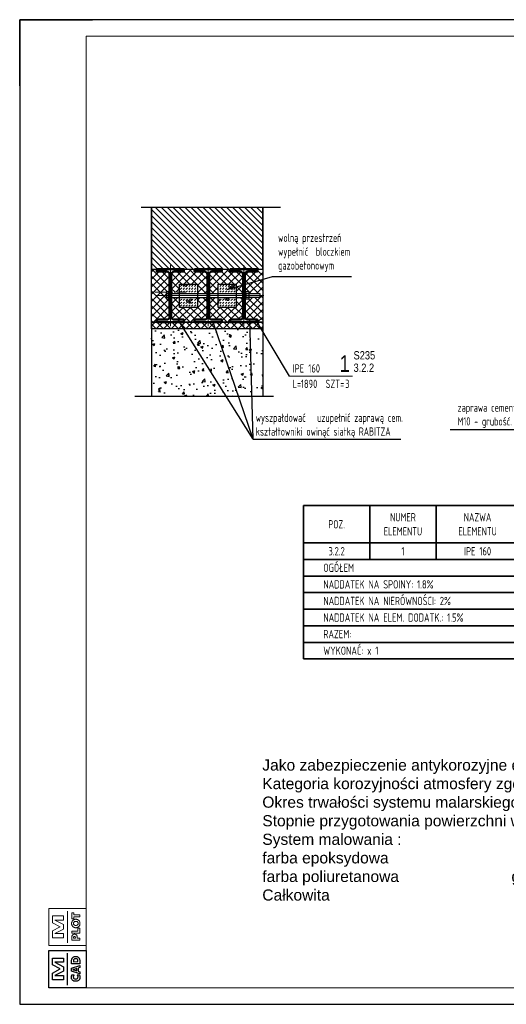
# Model space of a CAD drawing. Header units: millimetres. Extents: x 71565 to 82199, y 8038 to 14163.
# Tile 9 of 12: x 77874 to 79341, y 8038 to 11008. Entities that reach past the tile are written whole.
import ezdxf
from ezdxf.enums import TextEntityAlignment as Align

# ---------------------------------------------------------------- set-up
doc = ezdxf.new("R2010")
doc.units = ezdxf.units.MM
doc.header["$LTSCALE"] = 2.25
doc.linetypes.add('GCAD_ISO04W100', pattern=[30, 24, -3, 0, -3])
for name, color, linetype in [('e-cad_wymiary', 1, 'Continuous'), ('M_Ramki markery', 1, 'Continuous'), ('M_Ramki znaczniki', 6, 'Continuous'), ('RAMKA', 3, 'Continuous')]:
    doc.layers.add(name, color=color, linetype=linetype)
for name, color, linetype, lineweight in [('M_Elementy odnośnik', 1, 'Continuous', 9), ('M_Elementy opis', 142, 'Continuous', 25), ('M_Elementy opis duży', 160, 'Continuous', 50), ('M_Elementy osie', 8, 'GCAD_ISO04W100', 9), ('M_Elementy przekrojowe', 150, 'Continuous', 50), ('M_Ramki do druku', 7, 'Continuous', 25), ('M_Ramki rysunków', 2, 'Continuous', 25), ('M_Szrafy', 1, 'Continuous', 9), ('M_Tabele', 7, 'Continuous', 35), ('M_Teksty średnie', 152, 'Continuous', 35), ('M_Śruby', 7, 'Continuous', 25), ('SZRAF', 1, 'Continuous', 9)]:
    doc.layers.add(name, color=color, linetype=linetype, lineweight=lineweight)
doc.layers.add('M_Elementy opis pozycja', color=6, linetype='Continuous', lineweight=35, plot=False)
doc.styles.add('MCAD_TD', font='ARIAL.TTF')
doc.styles.add('MCAD_TS', font='GENISO.SHX', dxfattribs={"width": 0.8})
doc.styles.add('MCAD_TWYM', font='GENISO.SHX', dxfattribs={"width": 0.7})
doc.styles.add('SPECBUD_TXT', font='txt')
doc.dimstyles.new('MCAD-ODN', dxfattribs={"dimtxt": 25, "dimasz": 25, "dimexe": 12.5, "dimexo": 6.25, "dimgap": 0, "dimtad": 1, "dimtxsty": 'MCAD_TWYM', "dimcen": 25, "dimadec": 0, "dimazin": 0, "dimtfac": 1, "dimtmove": 0, "dimatfit": 3, "dimfxl": 1, "dimarcsym": 0})

# ---------------------------------------------------------------- blocks, each defined once
blk = doc.blocks.new('MC_SrubaLeb_M12-8.8x7.5_mm')
at = {"layer": 'M_Śruby'}
for p, q in [((-10, 8.2), (-10, -8.2)), ((-3.1, 11), (-9.2, 11)), ((-3.1, 5.5), (-9.2, 5.5)), ((-3.1, 11), (-3.1, -11)), ((-2.5, 8.5), (-3.1, 8.5)), ((-2.5, 8.5), (-2.5, -8.5)), ((-3.1, -5.5), (-9.2, -5.5)), ((-3.1, -11), (-9.2, -11)), ((-2.5, -8.5), (-3.1, -8.5))]:
    blk.add_line(p, q, dxfattribs=at)
for centre, radius, start, end in [((-4.6, 8.2), 5.37, 149.357, 210.643), ((10.4, 0), 20.4, 164.3996, 195.6004), ((-4.6, -8.2), 5.37, 149.357, 210.643)]:
    blk.add_arc(centre, radius, start, end, dxfattribs=at)
blk = doc.blocks.new('MC_Podkladka_mm_2.5x13-24-0.6')
at = {"layer": 'M_Śruby'}
for p, q in [((-12, 0), (-12, 2.5)), ((-12, 2.5), (-7.1, 2.5)), ((-6.5, 0), (-12, 0)), ((-6.5, 0), (-6.5, 1.9)), ((6.5, 0), (6.5, 1.9)), ((6.5, 0), (12, 0)), ((12, 2.5), (7.1, 2.5)), ((12, 0), (12, 2.5))]:
    blk.add_line(p, q, dxfattribs=at)
for centre, start, end in [((-7.1, 1.9), 0, 90), ((7.1, 1.9), 90, 180)]:
    blk.add_arc(centre, 0.6, start, end, dxfattribs=at)
blk = doc.blocks.new('MC_Nakretka_mm_21.9x10.8')
at = {"layer": 'M_Śruby'}
for p, q in [((-10.9, 9.7), (-10.9, 1.1)), ((8.2, 10.8), (-8.2, 10.8)), ((8.2, 0), (-8.2, 0)), ((-5.5, 9.7), (-5.5, 1.1)), ((5.5, 9.7), (5.5, 1.1)), ((11, 9.7), (11, 1.1))]:
    blk.add_line(p, q, dxfattribs=at)
for centre, radius, start, end in [((-8.2, 6.8), 4.01, 46.9395, 133.0605), ((-8.2, 4), 4.01, 226.9395, 313.0605), ((0, -3.6), 14.4, 67.6822, 112.3178), ((0, 14.4), 14.4, 247.6822, 292.3178), ((8.2, 6.8), 4.01, 46.9395, 133.0605), ((8.2, 4), 4.01, 226.9395, 313.0605)]:
    blk.add_arc(centre, radius, start, end, dxfattribs=at)
blk = doc.blocks.new('MC_SrubaTrzpien_M12-8.8x275_226.64_mm')
at = {"layer": 'M_Elementy osie'}
blk.add_line((0, -284.5), (0, 18), dxfattribs=at)
at = {"layer": 'M_Śruby'}
for p, q in [((-6, 1.9), (-6, -223.5)), ((6, 1.9), (6, -223.5)), ((6, -223.5), (-6, -223.5)), ((-6, -229.1), (-6, -223.5)), ((-5.4, -229.1), (-5.4, -223.5)), ((5.4, -229.1), (5.4, -223.5)), ((6, -223.5), (6, -229.1)), ((-6, -271.9), (-6, -239.9)), ((-5.4, -272.5), (-5.4, -239.9)), ((5.4, -272.5), (5.4, -239.9)), ((6, -239.9), (6, -271.9)), ((-5.4, -272.5), (-6, -271.9)), ((5.4, -272.5), (-5.4, -272.5)), ((6, -271.9), (5.4, -272.5))]:
    blk.add_line(p, q, dxfattribs=at)
for centre, start, end in [((-6.6, 1.9), 0, 90), ((6.6, 1.9), 90, 180)]:
    blk.add_arc(centre, 0.6, start, end, dxfattribs=at)
blk = doc.blocks.new('esn')
blk = doc.blocks.new('mcadram')
at = {"color": 0, "linetype": 'ByBlock'}
for points in [[(-11.21, 0), (-11.21, 11.21), (0, 11.21), (0, 0)], [(-6.78, 2.37), (-10.13, 2.37), (-10.13, 4.43), (-7.84, 5.67), (-10.13, 6.89), (-10.13, 8.96), (-6.78, 8.96), (-6.78, 7.68), (-9.42, 7.68), (-6.78, 6.32), (-6.78, 5), (-9.42, 3.65), (-6.78, 3.65)], [(-1.88, 7.19), (-4.38, 7.19), (-4.38, 7.71), (-4.37, 8.06), (-4.35, 8.34), (-4.32, 8.53), (-4.28, 8.69), (-4.22, 8.83), (-4.14, 8.96), (-4.02, 9.1), (-3.88, 9.22), (-3.72, 9.32), (-3.54, 9.39), (-3.34, 9.43), (-3.13, 9.44), (-2.91, 9.43), (-2.72, 9.39), (-2.54, 9.32), (-2.38, 9.22), (-2.23, 9.1), (-2.11, 8.96), (-2.04, 8.83), (-1.98, 8.7), (-1.93, 8.55), (-1.9, 8.36), (-1.89, 8.12), (-1.88, 7.83), (-1.88, 7.71)], [(-1.88, 4.16), (-4.38, 5.02), (-4.38, 5.87), (-1.88, 6.73), (-1.88, 6.06), (-2.33, 5.93), (-2.33, 4.96), (-1.88, 4.83)], [(-2.44, 7.87), (-2.44, 7.98), (-2.46, 8.22), (-2.51, 8.42), (-2.6, 8.57), (-2.74, 8.67), (-2.91, 8.73), (-3.13, 8.75), (-3.34, 8.73), (-3.52, 8.67), (-3.65, 8.56), (-3.74, 8.42), (-3.8, 8.22), (-3.82, 7.98), (-3.82, 7.86)], [(-4.28, 3.85), (-3.53, 3.85), (-3.63, 3.75), (-3.7, 3.66), (-3.76, 3.57), (-3.8, 3.47), (-3.83, 3.37), (-3.83, 3.27), (-3.81, 3.09), (-3.75, 2.93), (-3.63, 2.8), (-3.49, 2.7), (-3.31, 2.64), (-3.11, 2.62), (-2.92, 2.64), (-2.76, 2.7), (-2.61, 2.8), (-2.5, 2.94), (-2.44, 3.09), (-2.42, 3.27), (-2.42, 3.38), (-2.45, 3.47), (-2.49, 3.57), (-2.55, 3.66), (-2.62, 3.76), (-2.72, 3.85), (-1.97, 3.85), (-1.92, 3.74), (-1.89, 3.63), (-1.85, 3.53), (-1.83, 3.42), (-1.82, 3.31), (-1.82, 3.2), (-1.82, 3.07), (-1.84, 2.94), (-1.86, 2.82), (-1.9, 2.71), (-1.95, 2.61), (-2.01, 2.51), (-2.15, 2.33), (-2.3, 2.19), (-2.48, 2.08), (-2.68, 2), (-2.89, 1.95), (-3.12, 1.93), (-3.31, 1.94), (-3.48, 1.97), (-3.65, 2.03), (-3.8, 2.1), (-3.94, 2.19), (-4.07, 2.31), (-4.18, 2.43), (-4.27, 2.56), (-4.34, 2.71), (-4.39, 2.86), (-4.42, 3.03), (-4.43, 3.2), (-4.43, 3.31), (-4.42, 3.42), (-4.4, 3.53), (-4.37, 3.63), (-4.33, 3.74)], [(-2.81, 5.11), (-2.81, 5.79), (-3.64, 5.53), (-3.67, 5.52), (-3.71, 5.51), (-3.76, 5.5), (-3.82, 5.49), (-3.89, 5.47), (-3.97, 5.45), (-3.91, 5.43), (-3.85, 5.42), (-3.8, 5.4), (-3.74, 5.39), (-3.69, 5.38), (-3.64, 5.36)]]:
    blk.add_lwpolyline(points, close=True, dxfattribs=at)
blk.add_lwpolyline([(-5.6, 0.82), (-5.6, 10.39)], dxfattribs=at)
blk = doc.blocks.new('mplotram')
at = {"color": 0, "linetype": 'ByBlock', "lineweight": -2}
for points in [[(-11.21, 0), (-11.21, 11.21), (0, 11.21), (0, 0)], [(-6.78, 2.37), (-10.13, 2.37), (-10.13, 4.43), (-7.84, 5.67), (-10.13, 6.89), (-10.13, 8.96), (-6.78, 8.96), (-6.78, 7.68), (-9.42, 7.68), (-6.78, 6.32), (-6.78, 5), (-9.42, 3.65), (-6.78, 3.65)], [(-1.88, 8.66), (-3.72, 8.66), (-3.72, 8.12), (-4.29, 8.12), (-4.29, 9.86), (-3.72, 9.86), (-3.72, 9.32), (-1.88, 9.32)], [(-3.08, 7.96), (-2.91, 7.95), (-2.75, 7.92), (-2.59, 7.87), (-2.45, 7.79), (-2.31, 7.7), (-2.19, 7.59), (-2.08, 7.46), (-1.99, 7.32), (-1.91, 7.17), (-1.86, 7.01), (-1.83, 6.84), (-1.82, 6.67), (-1.83, 6.5), (-1.86, 6.34), (-1.91, 6.18), (-1.99, 6.02), (-2.08, 5.89), (-2.19, 5.76), (-2.31, 5.65), (-2.45, 5.55), (-2.6, 5.48), (-2.75, 5.42), (-2.91, 5.39), (-3.08, 5.38), (-3.25, 5.39), (-3.41, 5.42), (-3.57, 5.48), (-3.72, 5.55), (-3.85, 5.65), (-3.98, 5.76), (-4.09, 5.89), (-4.18, 6.02), (-4.25, 6.18), (-4.31, 6.34), (-4.34, 6.5), (-4.35, 6.67), (-4.34, 6.84), (-4.31, 7.01), (-4.25, 7.17), (-4.18, 7.32), (-4.09, 7.46), (-3.98, 7.59), (-3.85, 7.7), (-3.72, 7.79), (-3.57, 7.87), (-3.41, 7.92), (-3.25, 7.95)], [(-2.37, 6.67), (-2.4, 6.84), (-2.46, 7), (-2.57, 7.12), (-2.72, 7.22), (-2.89, 7.28), (-3.08, 7.3), (-3.27, 7.28), (-3.44, 7.22), (-3.59, 7.12), (-3.7, 6.99), (-3.77, 6.84), (-3.79, 6.67), (-3.77, 6.5), (-3.7, 6.35), (-3.59, 6.22), (-3.44, 6.12), (-3.27, 6.06), (-3.08, 6.04), (-2.89, 6.06), (-2.72, 6.12), (-2.57, 6.22), (-2.46, 6.35), (-2.39, 6.5)], [(-1.88, 3.74), (-4.29, 3.74), (-4.29, 4.4), (-2.44, 4.4), (-2.44, 5.22), (-1.88, 5.22)], [(-1.88, 2.22), (-1.88, 1.6), (-4.29, 1.6), (-4.29, 2.29), (-4.29, 2.53), (-4.28, 2.72), (-4.26, 2.86), (-4.22, 2.96), (-4.18, 3.05), (-4.12, 3.14), (-4.04, 3.22), (-3.95, 3.29), (-3.84, 3.34), (-3.73, 3.38), (-3.61, 3.4), (-3.47, 3.41), (-3.34, 3.4), (-3.21, 3.38), (-3.09, 3.34), (-2.99, 3.29), (-2.9, 3.22), (-2.82, 3.14), (-2.78, 3.06), (-2.74, 2.98), (-2.71, 2.89), (-2.69, 2.78), (-2.68, 2.64), (-2.68, 2.45), (-2.68, 2.34), (-2.68, 2.22)], [(-3.21, 2.22), (-3.21, 2.34), (-3.21, 2.49), (-3.24, 2.6), (-3.27, 2.68), (-3.33, 2.73), (-3.4, 2.76), (-3.49, 2.77), (-3.59, 2.76), (-3.66, 2.73), (-3.71, 2.68), (-3.75, 2.6), (-3.77, 2.49), (-3.77, 2.35), (-3.77, 2.22)]]:
    blk.add_lwpolyline(points, close=True, dxfattribs=at)
blk.add_lwpolyline([(-5.6, 0.82), (-5.6, 10.39)], dxfattribs=at)
blk = doc.blocks.new('mcad_logo_ram')
at = {"layer": 'M_Ramki rysunków', "color": 0, "linetype": 'ByBlock', "lineweight": -2, "rotation": 270}
for name, p in [('mcadram', (0, 0)), ('mplotram', (12.71, 0))]:
    blk.add_blockref(name, p, dxfattribs=at)
blk = doc.blocks.new('Znacznik_narozny_v2')
at = {"layer": 'M_Ramki znaczniki'}
blk.add_lwpolyline([(0, -20), (0, 0), (20, 0)], dxfattribs=at)
blk = doc.blocks.new('znacznik297')
at = {"lineweight": -2}
blk.add_line((0, 0), (-20, 0), dxfattribs=at)
at = {"layer": 'M_Ramki markery'}
blk.add_line((0, 0), (2, 0), dxfattribs=at)
blk = doc.blocks.new('*U1284')
at = {"layer": 'M_Ramki do druku'}
for p, q in [((210, 297), (210, 292)), ((230, 297), (230, 292)), ((210, 5), (210, 0)), ((230, 5), (230, 0))]:
    blk.add_line(p, q, dxfattribs=at)
at = {"layer": 'M_Ramki markery'}
for p, q in [((210, 292), (210, 290)), ((230, 292), (230, 290)), ((235, 292), (235, 290)), ((210, 7), (210, 5)), ((230, 7), (230, 5)), ((235, 7), (235, 5))]:
    blk.add_line(p, q, dxfattribs=at)
at = {"layer": 'M_Ramki rysunków', "color": 0, "linetype": 'ByBlock', "lineweight": -2}
blk.add_lwpolyline([(20, 5), (20, 292), (415, 292), (415, 5)], close=True, dxfattribs=at)
blk.add_blockref('znacznik297', (20, 297))
at = {"layer": 'M_Ramki rysunków', "color": 0, "linetype": 'ByBlock', "lineweight": -2, "rotation": 90}
blk.add_blockref('mcad_logo_ram', (20, 5), dxfattribs=at)
at = {"layer": 'M_Ramki znaczniki'}
blk.add_blockref('Znacznik_narozny_v2', (0, 297), dxfattribs=at)
at = {"layer": 'M_Ramki znaczniki', "xscale": -1}
blk.add_blockref('Znacznik_narozny_v2', (420, 297), dxfattribs=at)
at = {"layer": 'M_Ramki znaczniki', "xscale": -1, "rotation": 180}
blk.add_blockref('Znacznik_narozny_v2', (0, 0), dxfattribs=at)
at = {"layer": 'M_Ramki znaczniki', "rotation": 180}
blk.add_blockref('Znacznik_narozny_v2', (420, 0), dxfattribs=at)
at = {"layer": 'M_Ramki do druku', "style": 'MCAD_TS', "width": 0.8}
for tag, p in [('KOMENTARZ', (11.54, 30.57)), ('RYSUNEK', (15.28, 30.57)), ('DATA', (19.02, 30.57))]:
    blk.add_attdef(tag, p, '', height=2, rotation=90, dxfattribs=at)

msp = doc.modelspace()

# ---------------------------------------------------------------- hatches: boundary and pattern name
at = {"transparency": 33554687}
h = msp.add_hatch(dxfattribs=at)
h.set_pattern_fill('ANSI37', color=1, scale=5, style=0)
h.set_pattern_definition([(45, (111525.667, 6255.553), (-11.22532, 11.22532), []), (135, (111525.667, 6255.553), (-11.22532, -11.22532), [])])
h.paths.add_polyline_path([(78369.35, 10255.41), (78369.35, 10248.01), (78339.85, 10248.01, 0.4142136), (78330.85, 10239.01), (78330.85, 10185.41), (78355.5, 10185.41), (78355.5, 10209.93), (78410.11, 10209.93), (78410.11, 10181.41), (78439.75, 10181.41), (78439.75, 10239.01, 0.4142136), (78430.75, 10248.01), (78401.25, 10248.01), (78401.25, 10255.41)])
h.paths.add_polyline_path([(78271.57, 10255.41), (78271.57, 10095.41), (78287.35, 10095.41), (78287.35, 10102.81), (78316.85, 10102.81, 0.4142136), (78325.85, 10111.81), (78325.85, 10163.41), (78323.5, 10163.41), (78323.5, 10166.91), (78322.9, 10166.91), (78322.9, 10164.46), (78316.75, 10164.46, -0.1345079), (78316, 10167.2), (78316, 10175.41), (78316, 10183.62, -0.0850244), (78316.3, 10185.41, -0.048924), (78316.75, 10186.36), (78322.9, 10186.36), (78322.9, 10185.41), (78323.5, 10185.41), (78323.5, 10187.41), (78325.85, 10187.41), (78325.85, 10239.01, 0.4142136), (78316.85, 10248.01), (78287.35, 10248.01), (78287.35, 10255.41)])
h.paths.add_polyline_path([(78330.85, 10111.81, 0.4142136), (78339.85, 10102.81), (78369.35, 10102.81), (78369.35, 10095.41), (78401.25, 10095.41), (78401.25, 10102.81), (78430.75, 10102.81, 0.4142136), (78439.75, 10111.81), (78439.75, 10169.41), (78410.11, 10169.41), (78410.11, 10139.85), (78355.5, 10139.85), (78355.5, 10169.41), (78330.85, 10169.41)])
h.paths.add_polyline_path([(78526.62, 10139.79), (78472.01, 10139.79), (78472.01, 10169.41), (78444.75, 10169.41), (78444.75, 10111.81, 0.4142136), (78453.75, 10102.81), (78483.25, 10102.81), (78483.25, 10095.41), (78508.94, 10095.41), (78508.94, 10102.81), (78538.44, 10102.81, 0.4142136), (78547.44, 10111.81), (78547.44, 10169.41), (78526.62, 10169.41)])
h.paths.add_polyline_path([(78483.25, 10255.41), (78483.25, 10248.01), (78453.75, 10248.01, 0.4142136), (78444.75, 10239.01), (78444.75, 10181.41), (78472.01, 10181.41), (78472.01, 10209.87), (78526.62, 10209.87), (78526.62, 10181.41), (78547.44, 10181.41), (78547.44, 10239.01, 0.4142136), (78538.44, 10248.01), (78508.94, 10248.01), (78508.94, 10255.41)])
h.paths.add_polyline_path([(78606.71, 10205.58), (78606.71, 10255.41), (78590.94, 10255.41), (78590.94, 10248.01), (78561.44, 10248.01, 0.4142136), (78552.44, 10239.01), (78552.44, 10181.41), (78555.13, 10181.41), (78555.13, 10182.51, -0.4142136), (78554.53, 10181.91), (78552.63, 10181.91), (78552.63, 10187.41), (78555.13, 10187.41), (78555.13, 10183.62, -0.1901295), (78556.21, 10186.36), (78564.85, 10186.36, -0.1901295), (78565.93, 10183.62), (78565.93, 10181.41), (78580.35, 10181.41)])
h.paths.add_polyline_path([(78590.94, 10102.81), (78590.94, 10095.41), (78606.71, 10095.41), (78606.71, 10175.41), (78598.5, 10175.41), (78598.5, 10170.01), (78597.9, 10169.41), (78565.93, 10169.41), (78565.93, 10167.2, -0.1901295), (78564.85, 10164.46), (78556.21, 10164.46, -0.1901295), (78555.13, 10167.2), (78555.13, 10163.41), (78552.63, 10163.41), (78552.63, 10168.91), (78554.53, 10168.91, -0.4142136), (78555.13, 10168.31), (78555.13, 10169.41), (78552.44, 10169.41), (78552.44, 10111.81, 0.4142136), (78561.44, 10102.81), (78583.64, 10102.81, -0.1790223), (78584.33, 10103.65, -0.4773791), (78586.6, 10102.81)])
h.paths.add_polyline_path([(78580.35, 10181.41), (78597.9, 10181.41), (78598.5, 10180.81), (78598.5, 10175.41), (78606.71, 10175.41), (78606.71, 10205.58)])
h = msp.add_hatch(dxfattribs=at)
h.set_pattern_fill('ANSI37', color=1, scale=5, style=0)
h.set_pattern_definition([(45, (53600.707, 2857.4), (-11.22532, 11.22532), []), (135, (53600.707, 2857.4), (-11.22532, -11.22532), [])])
h.paths.add_polyline_path([(78355.62, 10095.41), (78328.35, 10095.41), (78291.85, 10095.41), (78271.57, 10095.41), (78271.57, 10075.41), (78368.21, 10075.41)])
h.paths.add_polyline_path([(78355.62, 10095.41), (78368.21, 10075.41), (78464.29, 10075.41), (78457.46, 10095.41), (78442.25, 10095.41), (78405.75, 10095.41), (78364.85, 10095.41)])
h.paths.add_polyline_path([(78513.44, 10095.41), (78478.75, 10095.41), (78457.46, 10095.41), (78464.29, 10075.41), (78569.07, 10075.41), (78568.52, 10095.41), (78549.94, 10095.41)])
h.paths.add_polyline_path([(78606.71, 10075.41), (78606.71, 10095.41), (78586.44, 10095.41), (78568.52, 10095.41), (78569.07, 10075.41)])
h = msp.add_hatch(dxfattribs=at)
h.set_pattern_fill('AR-CONC', color=1, scale=0.4, style=0)
h.set_pattern_definition([(50, (-3417.593, 417.67), (72.873868, -6.375634), [7.62, -83.82]), (355, (-3417.59, 417.67), (-14.09737, 76.42274), [6.096, -67.056234]), (100.45144, (-3411.52, 417.14), (58.7765, 70.0471), [6.476004, -71.2361]), (46.1842, (-3417.59, 437.99), (108.43162, -16.81693), [11.43, -125.73]), (96.63556, (-3408.56, 436.59), (94.96165, 98.97045), [9.71401, -106.85424]), (351.18415, (-3417.59, 437.99), (94.96165, 98.97045), [9.14399, -100.5839]), (21, (-3407.433, 432.91), (60.645757, -40.90608), [7.62, -83.82]), (326, (-3407.43, 432.91), (24.72081, 73.675186), [6.096, -67.056]), (71.451445, (-3402.38, 429.5), (85.36657, 32.76911), [6.476004, -71.235975]), (37.5, (-3417.593, 417.668), (1.235441, 33.8220155), [0, -66.2432, 0, -68.072, 0, -67.31]), (7.5, (-3417.593, 417.668), (26.727865, 40.07223), [0, -38.8112, 0, -64.7192, 0, -25.654]), (327.5, (-3440.25, 417.668), (54.236238, -2.291498), [0, -25.4, 0, -79.248, 0, -105.156]), (317.5, (-3450.41, 417.67), (59.251673, 10.170596), [0, -33.02, 0, -52.6288, 0, -74.676])])
h.paths.add_polyline_path([(78569.07, 10075.41), (78574.6, 9871.84), (78606.71, 9871.84), (78606.71, 10075.41)])
h.paths.add_polyline_path([(78464.29, 10075.41), (78533.8, 9871.84), (78574.6, 9871.84), (78569.07, 10075.41)])
h.paths.add_polyline_path([(78368.21, 10075.41), (78496.39, 9871.84), (78533.8, 9871.84), (78464.29, 10075.41)])
h.paths.add_polyline_path([(78271.57, 10075.41), (78271.57, 9871.84), (78496.39, 9871.84), (78368.21, 10075.41)])
at = {"layer": 'M_Szrafy', "transparency": 33554687}
h = msp.add_hatch(dxfattribs=at)
h.set_pattern_fill('MC_GAZOBETON', color=256, scale=60, angle=45, style=0, pattern_type=2)
h.set_pattern_definition([(45, (50840.446, 1997.34), (-42.42641, 42.42641), [6, -54]), (45, (50848.93, 1988.856), (-42.42641, 42.42641), [6, -54]), (45, (50857.416, 1980.37), (-42.42641, 42.42641), [6, -54]), (45, (50865.9, 1971.885), (-42.42641, 42.42641), [6, -54]), (45, (50874.387, 1963.4), (-42.42641, 42.42641), [6, -54]), (180, (50876.27, 1981.486), (-42.42642, -42.42642), [2.23398, -82.61886]), (270, (50872.456, 1979.906), (42.42642, -42.42642), [2.23398, -82.61886]), (45, (50899.84, 1997.34), (-42.42641, 42.42641), [6, -54]), (45, (50908.33, 1988.856), (-42.42641, 42.42641), [6, -54]), (45, (50882.87, 1980.37), (-42.42641, 42.42641), [6, -54]), (45, (50891.36, 1971.885), (-42.42641, 42.42641), [6, -54]), (180, (50886.07, 1984.64), (-42.42642, -42.42642), [2.23398, -82.61886]), (90, (50887.65, 1980.827), (-42.42642, 42.42642), [2.23398, -82.61886]), (45, (50882.87, 1963.4), (-42.42641, 42.42641), [6, -54]), (45, (50882.87, 1971.885), (-42.42641, 42.42641), [6, -54]), (45, (50876.27, 1976.09), (-42.42641, 42.42641), [2.23398, -57.76602]), (360, (50881.19, 1971.835), (42.42642, 42.42642), [2.23398, -82.61886]), (270, (50879.61, 1975.65), (42.42642, -42.42642), [2.23398, -82.61886]), (45, (50874.387, 1971.885), (-42.42641, 42.42641), [6, -54]), (360, (50874.036, 1976.093), (42.42642, 42.42642), [2.23398, -82.61886]), (315, (50872.456, 1977.67), (42.42641, 42.42641), [2.23398, -57.76602]), (315, (50879.61, 1973.414), (42.42641, 42.42641), [2.23398, -57.76602]), (135, (50877.85, 1979.906), (-42.42641, -42.42641), [2.23398, -57.76602]), (90, (50877.85, 1977.672), (-42.42642, 42.42642), [2.23398, -82.61886]), (225, (50881.19, 1977.23), (42.42641, -42.42641), [2.23398, -57.76602]), (180, (50883.425, 1977.228), (-42.42642, -42.42642), [2.23398, -82.61886]), (135, (50885.005, 1975.65), (-42.42641, -42.42641), [2.23398, -57.76602]), (90, (50885.005, 1973.414), (-42.42642, 42.42642), [2.23398, -82.61886]), (45, (50883.425, 1971.835), (-42.42641, 42.42641), [2.23398, -57.76602]), (225, (50883.835, 1984.64), (42.42641, -42.42641), [2.23398, -57.76602]), (45, (50886.07, 1979.25), (-42.42641, 42.42641), [2.23398, -57.76602]), (360, (50883.835, 1979.248), (42.42642, 42.42642), [2.23398, -82.61886]), (315, (50882.255, 1980.83), (42.42641, 42.42641), [2.23398, -57.76602]), (270, (50882.255, 1983.06), (42.42642, -42.42642), [2.23398, -82.61886]), (45, (50899.84, 1980.37), (-42.42641, 42.42641), [6, -54]), (45, (50891.36, 1988.856), (-42.42641, 42.42641), [6, -54]), (45, (50891.36, 1980.37), (-42.42641, 42.42641), [6, -54]), (135, (50887.65, 1983.06), (-42.42641, -42.42641), [2.23398, -57.76602]), (45, (50899.84, 1988.856), (-42.42641, 42.42641), [6, -54]), (45, (50916.813, 1997.34), (-42.42641, 42.42641), [6, -54]), (45, (50908.33, 2005.826), (-42.42641, 42.42641), [6, -54]), (45, (50908.33, 1997.34), (-42.42641, 42.42641), [6, -54]), (45, (50874.387, 2022.797), (-42.42641, 42.42641), [6, -54]), (45, (50882.87, 2014.31), (-42.42641, 42.42641), [6, -54]), (45, (50891.36, 2005.826), (-42.42641, 42.42641), [6, -54]), (225, (50886.135, 2015.95), (42.42641, -42.42641), [2.23398, -57.76602]), (45, (50888.37, 2010.56), (-42.42641, 42.42641), [2.23398, -57.76602]), (360, (50893.29, 2006.3), (42.42642, 42.42642), [2.23398, -82.61886]), (270, (50891.71, 2010.113), (42.42642, -42.42642), [2.23398, -82.61886]), (45, (50865.9, 1997.34), (-42.42641, 42.42641), [6, -54]), (45, (50874.387, 1988.856), (-42.42641, 42.42641), [6, -54]), (45, (50865.9, 1988.856), (-42.42641, 42.42641), [6, -54]), (45, (50874.387, 1980.37), (-42.42641, 42.42641), [6, -54]), (225, (50874.036, 1981.486), (42.42641, -42.42641), [2.23398, -57.76602]), (45, (50865.9, 1980.37), (-42.42641, 42.42641), [6, -54]), (45, (50857.416, 1997.34), (-42.42641, 42.42641), [6, -54]), (45, (50857.416, 1988.856), (-42.42641, 42.42641), [6, -54]), (360, (50886.135, 2010.56), (42.42642, 42.42642), [2.23398, -82.61886]), (45, (50882.87, 1997.34), (-42.42641, 42.42641), [6, -54]), (45, (50874.387, 1997.34), (-42.42641, 42.42641), [6, -54]), (45, (50882.87, 1988.856), (-42.42641, 42.42641), [6, -54]), (45, (50882.87, 2005.826), (-42.42641, 42.42641), [6, -54]), (45, (50891.36, 1997.34), (-42.42641, 42.42641), [6, -54]), (315, (50891.71, 2007.88), (42.42641, 42.42641), [2.23398, -57.76602]), (45, (50874.387, 2005.826), (-42.42641, 42.42641), [6, -54]), (45, (50865.9, 2005.826), (-42.42641, 42.42641), [6, -54]), (45, (50874.387, 2014.31), (-42.42641, 42.42641), [6, -54]), (315, (50884.555, 2012.14), (42.42641, 42.42641), [2.23398, -57.76602]), (270, (50884.555, 2014.37), (42.42642, -42.42642), [2.23398, -82.61886]), (45, (50857.416, 2005.826), (-42.42641, 42.42641), [6, -54]), (45, (50848.93, 2005.826), (-42.42641, 42.42641), [6, -54]), (45, (50848.93, 1997.34), (-42.42641, 42.42641), [6, -54]), (45, (50865.9, 2014.31), (-42.42641, 42.42641), [6, -54]), (45, (50857.416, 2014.31), (-42.42641, 42.42641), [6, -54]), (45, (50865.9, 2022.797), (-42.42641, 42.42641), [6, -54]), (90, (50889.95, 2012.138), (-42.42642, 42.42642), [2.23398, -82.61886]), (45, (50899.84, 2014.31), (-42.42641, 42.42641), [6, -54]), (180, (50898.17, 2019.106), (-42.42642, -42.42642), [2.23398, -82.61886]), (90, (50899.748, 2015.293), (-42.42642, 42.42642), [2.23398, -82.61886]), (45, (50891.36, 2014.31), (-42.42641, 42.42641), [6, -54]), (45, (50899.84, 2005.826), (-42.42641, 42.42641), [6, -54]), (225, (50893.29, 2011.693), (42.42641, -42.42641), [2.23398, -57.76602]), (180, (50895.525, 2011.693), (-42.42642, -42.42642), [2.23398, -82.61886]), (135, (50897.104, 2010.113), (-42.42641, -42.42641), [2.23398, -57.76602]), (90, (50897.104, 2007.88), (-42.42642, 42.42642), [2.23398, -82.61886]), (45, (50895.525, 2006.3), (-42.42641, 42.42641), [2.23398, -57.76602]), (225, (50895.934, 2019.106), (42.42641, -42.42641), [2.23398, -57.76602]), (45, (50898.17, 2013.71), (-42.42641, 42.42641), [2.23398, -57.76602]), (360, (50895.934, 2013.713), (42.42642, 42.42642), [2.23398, -82.61886]), (315, (50894.354, 2015.29), (42.42641, 42.42641), [2.23398, -57.76602]), (270, (50894.354, 2017.527), (42.42642, -42.42642), [2.23398, -82.61886]), (135, (50899.75, 2017.527), (-42.42641, -42.42641), [2.23398, -57.76602]), (45, (50891.36, 2022.797), (-42.42641, 42.42641), [6, -54]), (45, (50882.87, 2022.797), (-42.42641, 42.42641), [6, -54]), (180, (50888.37, 2015.95), (-42.42642, -42.42642), [2.23398, -82.61886]), (135, (50889.95, 2014.37), (-42.42641, -42.42641), [2.23398, -57.76602]), (45, (50882.87, 2031.28), (-42.42641, 42.42641), [6, -54]), (45, (50874.387, 2031.28), (-42.42641, 42.42641), [6, -54])])
h.paths.add_polyline_path([(78410.11, 10181.41), (78410.11, 10209.93), (78355.5, 10209.93), (78355.5, 10181.41)])
h.paths.add_polyline_path([(78355.5, 10169.41), (78355.5, 10139.85), (78410.11, 10139.85), (78410.11, 10169.41)])
h.paths.add_polyline_path([(78472.01, 10139.79), (78526.62, 10139.79), (78526.62, 10169.41), (78472.01, 10169.41)])
h.paths.add_polyline_path([(78526.62, 10181.41), (78526.62, 10209.87), (78472.01, 10209.87), (78472.01, 10181.41)])
at = {"layer": 'SZRAF', "transparency": 33554687}
h = msp.add_hatch(dxfattribs=at)
h.set_pattern_fill('ANSI31', color=1, scale=4, angle=90, style=0)
h.set_pattern_definition([(135, (-3417.593, 417.668), (-8.9802561, -8.9802561), [])])
h.paths.add_polyline_path([(78271.57, 10442.25), (78271.57, 10255.41), (78330.48, 10255.41), (78377.48, 10255.41), (78424.48, 10255.41), (78504.7, 10255.41), (78551.7, 10255.41), (78606.71, 10255.41), (78606.71, 10442.25)])

# ---------------------------------------------------------------- linework, layer by layer
for p, q in [((78239.72, 10442.25), (78660.36, 10442.25)), ((78271.57, 10095.41), (78271.57, 9871.84)), ((78606.71, 10095.41), (78606.71, 9871.84)), ((78220.78, 9871.84), (78639.15, 9871.84))]:
    msp.add_line(p, q)
at = {"color": 1}
for p, q in [((78578.13, 9742.04), (78351.27, 10102.31)), ((78578.13, 9742.04), (78568.34, 10102.31)), ((78578.13, 9742.04), (78457.46, 10095.41)), ((78578.13, 9742.04), (79023.13, 9742.04)), ((79499.99, 9770.87), (79171.62, 9770.87))]:
    msp.add_line(p, q, dxfattribs=at)
for points in [[(78271.57, 10442.25), (78271.57, 10255.41), (78606.71, 10255.41), (78606.71, 10442.25)], [(78606.71, 10442.25), (78606.71, 10095.41), (78271.57, 10095.41), (78271.57, 10442.25)]]:
    msp.add_lwpolyline(points)
msp.add_lwpolyline([(78499.47, 10194.24), (78636.15, 10232.56), (78874.32, 10232.56)], dxfattribs=at)
for points in [[(78355.5, 10209.93), (78410.11, 10209.93), (78410.11, 10139.85), (78355.5, 10139.85)], [(78472.01, 10209.87), (78526.62, 10209.87), (78526.62, 10139.79), (78472.01, 10139.79)], [(78271.57, 10095.41), (78606.71, 10095.41), (78606.71, 10075.41), (78271.57, 10075.41)]]:
    msp.add_lwpolyline(points, close=True)
at = {"layer": 'M_Elementy odnośnik'}
msp.add_lwpolyline([(78686.12, 9932.47), (78877, 9932.47)], dxfattribs=at)
at = {"layer": 'M_Elementy osie'}
for p, q in [((78328.35, 10083.41), (78328.35, 10267.41)), ((78442.25, 10083.41), (78442.25, 10267.41)), ((78549.94, 10083.41), (78549.94, 10267.41)), ((78328.35, 10245.91), (78328.35, 10084.91)), ((78442.25, 10245.91), (78442.25, 10084.91)), ((78442.25, 10245.91), (78442.25, 10084.91)), ((78549.94, 10245.91), (78549.94, 10084.91)), ((78549.94, 10245.91), (78549.94, 10084.91)), ((78281.2, 10185.41), (78375.5, 10185.41)), ((78370.32, 10175.41), (78286.37, 10175.41)), ((78291.4, 10175.41), (78365, 10175.41)), ((78563.44, 10175.41), (78400.28, 10175.41)), ((78586.89, 10175.41), (78434.07, 10175.41)), ((78587.17, 10175.41), (78591.91, 10175.41))]:
    msp.add_line(p, q, dxfattribs=at)
at = {"layer": 'M_Elementy przekrojowe'}
for points in [[(78287.35, 10255.41), (78369.35, 10255.41), (78369.35, 10248.01), (78369.35, 10248.01), (78339.85, 10248.01, 0.4142136), (78330.85, 10239.01), (78330.85, 10111.81, 0.4142136), (78339.85, 10102.81), (78369.35, 10102.81), (78369.35, 10095.41), (78287.35, 10095.41), (78287.35, 10102.81), (78316.85, 10102.81, 0.4142136), (78325.85, 10111.81), (78325.85, 10239.01, 0.4142136), (78316.85, 10248.01), (78287.35, 10248.01)], [(78401.25, 10255.41), (78483.25, 10255.41), (78483.25, 10248.01), (78483.25, 10248.01), (78453.75, 10248.01, 0.4142136), (78444.75, 10239.01), (78444.75, 10111.81, 0.4142136), (78453.75, 10102.81), (78483.25, 10102.81), (78483.25, 10095.41), (78401.25, 10095.41), (78401.25, 10102.81), (78430.75, 10102.81, 0.4142136), (78439.75, 10111.81), (78439.75, 10239.01, 0.4142136), (78430.75, 10248.01), (78401.25, 10248.01)], [(78508.94, 10255.41), (78590.94, 10255.41), (78590.94, 10248.01), (78590.94, 10248.01), (78561.44, 10248.01, 0.4142136), (78552.44, 10239.01), (78552.44, 10111.81, 0.4142136), (78561.44, 10102.81), (78590.94, 10102.81), (78590.94, 10095.41), (78508.94, 10095.41), (78508.94, 10102.81), (78538.44, 10102.81, 0.4142136), (78547.44, 10111.81), (78547.44, 10239.01, 0.4142136), (78538.44, 10248.01), (78508.94, 10248.01)]]:
    msp.add_lwpolyline(points, format="xyb", close=True, dxfattribs=at)
at = {"layer": 'M_Tabele'}
for p, q in [((78729.59, 9541.8), (78729.59, 9429.3)), ((78729.59, 9541.8), (78929.59, 9541.8)), ((78929.59, 9541.8), (78929.59, 9429.3)), ((78929.59, 9541.8), (79129.59, 9541.8)), ((79129.59, 9541.8), (79129.59, 9429.3)), ((79129.59, 9541.8), (79379.59, 9541.8)), ((78729.59, 9429.3), (78929.59, 9429.3)), ((78729.59, 9429.3), (78729.59, 9379.3)), ((78929.59, 9429.3), (79129.59, 9429.3)), ((78929.59, 9429.3), (78929.59, 9379.3)), ((79129.59, 9429.3), (79379.59, 9429.3)), ((79129.59, 9429.3), (79129.59, 9379.3)), ((78729.59, 9379.3), (78929.59, 9379.3)), ((78729.59, 9379.3), (78729.59, 9329.3)), ((78929.59, 9379.3), (79129.59, 9379.3)), ((79129.59, 9379.3), (79379.59, 9379.3)), ((78729.59, 9329.3), (79379.59, 9329.3)), ((78729.59, 9329.3), (78729.59, 9279.3)), ((78729.59, 9279.3), (79379.59, 9279.3)), ((78729.59, 9279.3), (78729.59, 9229.3)), ((78729.59, 9229.3), (79379.59, 9229.3)), ((78729.59, 9229.3), (78729.59, 9179.3)), ((78729.59, 9179.3), (79379.59, 9179.3)), ((78729.59, 9179.3), (78729.59, 9129.3)), ((78729.59, 9129.3), (79379.59, 9129.3)), ((78729.59, 9129.3), (78729.59, 9079.3)), ((78729.59, 9079.3), (79379.59, 9079.3))]:
    msp.add_line(p, q, dxfattribs=at)
at = {"layer": 'RAMKA', "linetype": 'Continuous'}
msp.add_lwpolyline([(77873.94, 8037.62), (82073.94, 8037.62), (82073.94, 11007.62), (77873.94, 11007.62)], close=True, dxfattribs=at)

# ---------------------------------------------------------------- block references
at = {"layer": 'e-cad_wymiary', "color": 0, "lineweight": 0, "ltscale": 2.844444, "xscale": 10, "yscale": 10, "zscale": 10}
msp.add_blockref('*U1284', (77873.94, 8037.62), dxfattribs=at)
at = {"layer": 'M_Elementy opis'}
ref = msp.add_blockref('esn', (78686.12, 9932.47), dxfattribs=dict(at, xscale=25, yscale=25, zscale=25))
ref.add_attrib('Rodzaj', 'IPE', (78696.83, 9943.19), dxfattribs={"height": 25, "style": 'MCAD_TS', "width": 0.8})
ref.add_attrib('Nazwa_przekroju', '160', (78744.12, 9943.19), dxfattribs={"height": 25, "style": 'MCAD_TS', "width": 0.8})
ref.add_attrib('Przedr_L', 'L=', (78696.83, 9896.76), dxfattribs={"height": 25, "style": 'MCAD_TS', "width": 0.8})
ref.add_attrib('Dlugosc', '1890', (78721.83, 9896.76), dxfattribs={"height": 25, "style": 'MCAD_TS', "width": 0.8})
ref.add_attrib('Przedr_Szt', 'SZT=', (78796.28, 9896.76), dxfattribs={"height": 25, "style": 'MCAD_TS', "width": 0.8})
ref.add_attrib('Sztuk', '3', (78855.28, 9896.76), dxfattribs={"height": 25, "style": 'MCAD_TS', "width": 0.8})
ref.add_attrib('Numer', '1', (78838.32, 9945.33), dxfattribs={"layer": 'M_Elementy opis duży', "height": 50, "style": 'MCAD_TD', "width": 0.8})
ref.add_attrib('Pozycja', '3.2.2', (78880.57, 9945.33), dxfattribs={"layer": 'M_Elementy opis pozycja', "height": 25, "style": 'MCAD_TD', "width": 0.8})
ref.add_attrib('Gat_stali', 'S235', (78880.57, 9982.83), dxfattribs={"layer": 'M_Elementy opis pozycja', "height": 25, "style": 'MCAD_TD', "width": 0.8})
at = {"layer": 'M_Śruby'}
for name, p, rotation in [('MC_Podkladka_mm_2.5x13-24-0.6', (78326, 10175.41), 90), ('MC_Podkladka_mm_2.5x13-24-0.6', (78552.63, 10175.41), 270), ('MC_SrubaTrzpien_M12-8.8x275_226.64_mm', (78326, 10175.41), 90), ('MC_Nakretka_mm_21.9x10.8', (78555.13, 10175.41), 270)]:
    msp.add_blockref(name, p, dxfattribs=dict(at, rotation=rotation))
msp.add_blockref('MC_SrubaLeb_M12-8.8x7.5_mm', (78326, 10175.41), dxfattribs=at)

# ---------------------------------------------------------------- texts
at = {"color": 144, "char_height": 25, "width": 20661.0875, "attachment_point": 1, "style": 'MCAD_TWYM'}
for s, insert in [('wolną przestrzeń \\Pwypełnić  bloczkiem  \\Pgazobetonowym', (78653.05, 10362.21)), ('zaprawa cementowa \\PM10 - grubość. 5cm', (79194.35, 9850.17)), ('wyszpałdować   uzupełnić zaprawą cem.\\Pkształtowniki owinąć siatką RABITZA', (78585.58, 9819.52))]:
    msp.add_mtext(s, dxfattribs=dict(at, insert=insert))
at = {"insert": (78605.5, 8776.24), "char_height": 33.6, "attachment_point": 1, "style": 'SPECBUD_TXT'}
msp.add_mtext_dynamic_manual_height_columns('{\\fArial CE|b0|i0|c238|p34;Jako zabezpieczenie antykorozyjne elementów stalowych  ze stali S235 poprzez zestawy malarskie. \\PKategoria korozyjności atmosfery zgodnie z normą PN-EN ISO 12944-5. : C3\\POkres trwałości systemu malarskiego   wg  Normy  PN-EN ISO 12944  : pow.15lat\\PStopnie przygotowania powierzchni według normy PN-EN ISO 8501-1 : Sa 2 ½\\PSystem malowania : \\Pfarba epoksydowa                             grubość powłoki 100 μm\\Pfarba poliuretanowa                          grubość powłoki 60 μm\\PCałkowita                                                          GWS 160 μm}', width=4656.9726, gutter_width=175, heights=[0], dxfattribs=at)
at = {"layer": 'M_Teksty średnie', "style": 'MCAD_TS'}
for s, width, p in [('NUMER', 0.75, (79029.59, 9506.8)), ('NAZWA', 0.75, (79254.59, 9506.8)), ('POZ.', 0.75, (78829.59, 9485.55)), ('ELEMENTU', 0.75, (79029.59, 9464.3)), ('ELEMENTU', 0.75, (79254.59, 9464.3)), ('3.2.2', 0.8, (78829.59, 9404.3)), ('1', 0.8, (79029.59, 9404.3)), ('IPE 160', 0.8, (79254.59, 9404.3))]:
    msp.add_text(s, height=25, dxfattribs=dict(at, width=width)).set_placement(p, align=Align.MIDDLE_CENTER)
at = {"layer": 'M_Teksty średnie', "style": 'MCAD_TS', "width": 0.8}
for s, p in [('OGÓŁEM', (78789.59, 9341.8)), ('NADDATEK NA SPOINY: 1.8%', (78789.59, 9291.8)), ('NADDATEK NA NIERÓWNOŚCI: 2%', (78789.59, 9241.8)), ('NADDATEK NA ELEM. DODATK.: 1.5%', (78789.59, 9191.8)), ('RAZEM:', (78789.59, 9141.8)), ('WYKONAĆ: x 1', (78789.59, 9091.8))]:
    msp.add_text(s, height=25, dxfattribs=at).set_placement(p)

# ---------------------------------------------------------------- leaders
at = {"layer": 'M_Elementy odnośnik'}
msp.add_leader([(78585.12, 10102.31), (78686.12, 9932.47)], dimstyle='MCAD-ODN', override={"dimasz": 25, "dimldrblk": 'DOTSMALL'}, dxfattribs=at)

doc.saveas('drawing.dxf')
